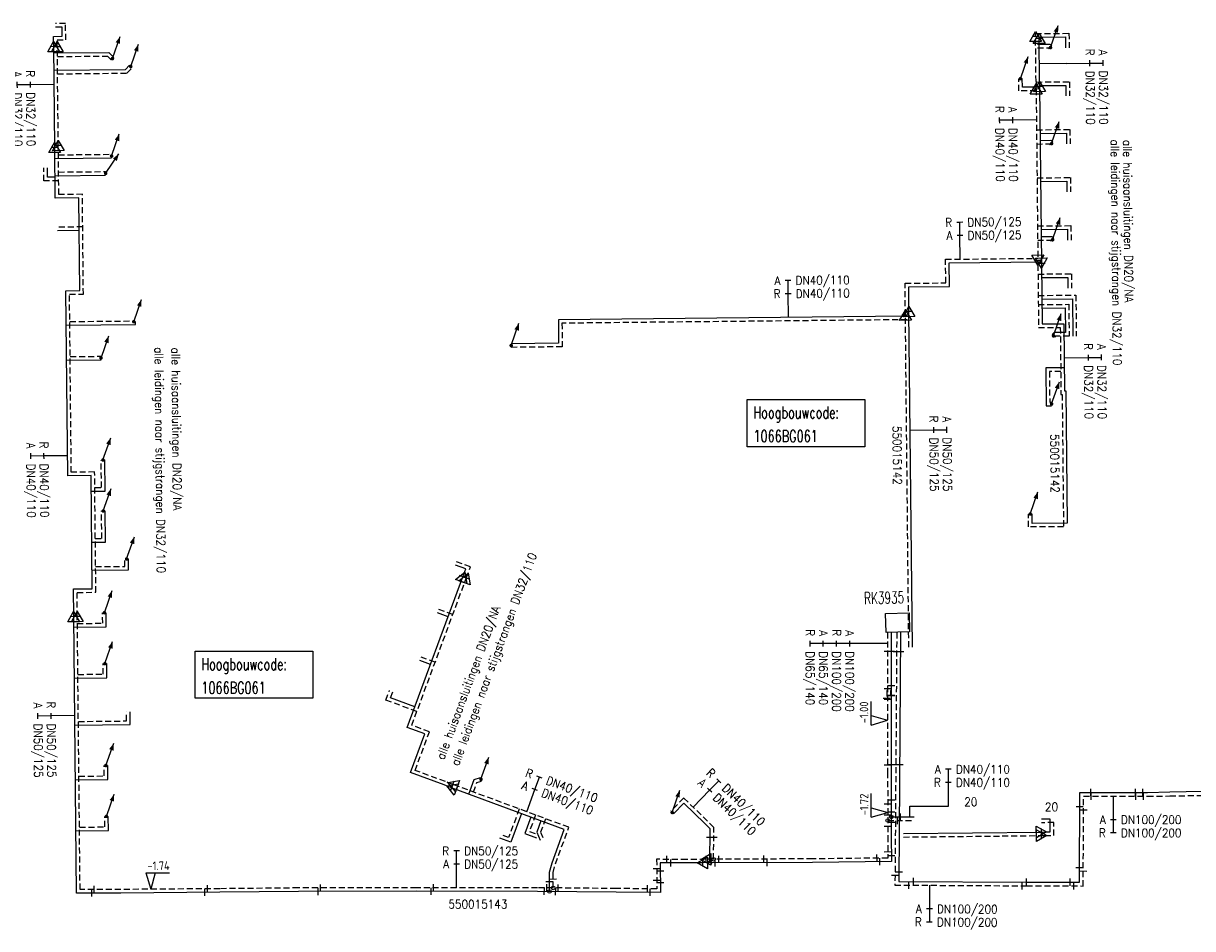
# Model space of a CAD drawing. Header units: millimetres. Extents: x 0 to 118212815, y 0 to 488348790.
# Tile 66 of 143: x 117067467 to 117191487, y 484630337 to 484726336. Entities that reach past the tile are written whole.
import ezdxf
from ezdxf.enums import TextEntityAlignment as Align

# ---------------------------------------------------------------- set-up
doc = ezdxf.new("R2010")
doc.units = ezdxf.units.MM
doc.header["$LTSCALE"] = 200
doc.linetypes.add('HIDDEN2', pattern=[4.7625, 3.175, -1.5875])
for name, color, linetype in [('WW-C-hoogbouw', 7, 'Continuous'), ('WW-C-KAST', 7, 'Continuous'), ('WW-C-mof', 7, 'Continuous'), ('WW-C-stijgstrang', 7, 'Continuous'), ('WW-C-tstuk', 7, 'Continuous'), ('WW-C-VERLOOP', 7, 'Continuous'), ('WW-I-diam', 7, 'Continuous'), ('WW-I-info', 7, 'Continuous'), ('WW-I-NAP', 7, 'Continuous'), ('WW-L-aanvoer', 3, 'Continuous'), ('WW-L-retour', 3, 'HIDDEN2')]:
    doc.layers.add(name, color=color, linetype=linetype)
doc.styles.add('DIN17', font='ROMANS.SHX', dxfattribs={"width": 0.9})
doc.styles.add('ISOCP', font='ISOCP.SHX')

# ---------------------------------------------------------------- blocks, each defined once
blk = doc.blocks.new('LR-VERL')
at = {"color": 0, "linetype": 'ByBlock', "lineweight": -2}
blk.add_lwpolyline([(1.08, 0), (-1.08, -1.25), (-1.08, 1.25)], close=True, dxfattribs=at)
blk = doc.blocks.new('LR-mof')
at = {"color": 0, "linetype": 'ByBlock', "lineweight": -2}
blk.add_line((0, -0.75), (0, 0.75), dxfattribs=at)
blk = doc.blocks.new('LR-tsb')
blk.add_circle((0, 0), 0.375)
blk = doc.blocks.new('LR-DIAB2')
at = {"color": 0, "linetype": 'Continuous', "lineweight": -3}
blk.add_line((0, 5), (0, 7.8), dxfattribs=at)
at = {"color": 0, "lineweight": -3}
blk.add_line((0, 0), (0, 5), dxfattribs=at)
for points in [[(0.61, 7.8), (0, 7.8), (-0.61, 7.8)], [(0.61, 5), (0, 5), (-0.61, 5)]]:
    blk.add_lwpolyline(points, dxfattribs=at)
at = {"color": 1, "lineweight": -3, "style": 'DIN17', "width": 0.9}
for tag, p in [('*1', (-1.61, 7.8)), ('*2', (-1.61, 5.02))]:
    blk.add_attdef(tag, text='', height=1.8, dxfattribs=at).set_placement(p, align=Align.MIDDLE_RIGHT)
for tag, p in [('*11', (1.61, 7.8)), ('*12', (1.61, 5))]:
    blk.add_attdef(tag, text='', height=1.8, dxfattribs=at).set_placement(p, align=Align.MIDDLE_LEFT)
blk = doc.blocks.new('LR-DIAO2')
at = {"color": 0, "lineweight": -3}
blk.add_line((0, 0), (0, -5), dxfattribs=at)
at = {"color": 0, "linetype": 'Continuous', "lineweight": -3}
blk.add_line((0, -5), (0, -7.8), dxfattribs=at)
at = {"color": 0, "lineweight": -3}
for points in [[(0.61, -5), (0, -5), (-0.61, -5)], [(0.61, -7.8), (0, -7.8), (-0.61, -7.8)]]:
    blk.add_lwpolyline(points, dxfattribs=at)
at = {"color": 1, "lineweight": -3, "style": 'DIN17', "width": 0.9}
for tag, p in [('*1', (-1.61, -5)), ('*2', (-1.61, -7.78))]:
    blk.add_attdef(tag, text='', height=1.8, dxfattribs=at).set_placement(p, align=Align.MIDDLE_RIGHT)
for tag, p in [('*11', (1.61, -5)), ('*12', (1.61, -7.8))]:
    blk.add_attdef(tag, text='', height=1.8, dxfattribs=at).set_placement(p, align=Align.MIDDLE_LEFT)
blk = doc.blocks.new('LR-DIAO4')
at = {"color": 0, "lineweight": -3}
blk.add_line((0, 0), (0, -5), dxfattribs=at)
at = {"color": 0, "linetype": 'Continuous', "lineweight": -3}
for p, q in [((0, -5), (0, -7.8)), ((0, -7.8), (0, -10.6)), ((0, -10.6), (0, -13.4))]:
    blk.add_line(p, q, dxfattribs=at)
at = {"color": 0, "lineweight": -3}
for points in [[(0.61, -5), (0, -5), (-0.61, -5)], [(0.61, -7.8), (0, -7.8), (-0.61, -7.8)], [(0.61, -10.6), (0, -10.6), (-0.61, -10.6)], [(0.61, -13.4), (0, -13.4), (-0.61, -13.4)]]:
    blk.add_lwpolyline(points, dxfattribs=at)
at = {"color": 1, "lineweight": -3, "style": 'DIN17', "width": 0.9}
for tag, p in [('*1', (-1.61, -5)), ('*2', (-1.61, -7.78)), ('*3', (-1.61, -10.58)), ('*4', (-1.61, -13.38))]:
    blk.add_attdef(tag, text='', height=1.8, dxfattribs=at).set_placement(p, align=Align.MIDDLE_RIGHT)
for tag, p in [('*11', (1.61, -5)), ('*12', (1.61, -7.8)), ('*13', (1.61, -10.6)), ('*14', (1.61, -13.4))]:
    blk.add_attdef(tag, text='', height=1.8, dxfattribs=at).set_placement(p, align=Align.MIDDLE_LEFT)
blk = doc.blocks.new('nap1')
at = {"color": 0, "linetype": 'Continuous', "lineweight": -3}
for p, q in [((-1, 3.5), (0, 0)), ((-1, 3.5), (4, 3.5)), ((1, 3.5), (0, 0))]:
    blk.add_line(p, q, dxfattribs=at)
at = {"color": 0, "linetype": 'Continuous', "lineweight": -3, "style": 'ISOCP'}
for tag, p in [('*1', (1.7, 5)), ('*2', (4, 1.5))]:
    blk.add_attdef(tag, text='', height=1.8, dxfattribs=at).set_placement(p, align=Align.MIDDLE)
blk = doc.blocks.new('LR-styg')
at = {"color": 0, "lineweight": -3}
blk.add_line((0, 0), (2.5, 4.33), dxfattribs=at)
at = {"color": 0, "lineweight": -3, "const_width": 0.375}
blk.add_lwpolyline([(-0.19, 0, 1), (0.19, 0, 1)], format="xyb", close=True, dxfattribs=at)
at = {"color": 0, "lineweight": -3}
blk.add_solid([(2.5, 4.33), (1.32, 3.28), (2.18, 2.78)], dxfattribs=at)
at = {"color": 7, "linetype": 'ByBlock', "lineweight": -2, "style": 'DIN17', "width": 0.5}
blk.add_attdef('*1', text='', height=1.8, dxfattribs=at).set_placement((0, -2.5), align=Align.MIDDLE)
blk = doc.blocks.new('LR-hoogb')
at = {"color": 0, "linetype": 'ByBlock', "lineweight": -3}
blk.add_lwpolyline([(-12.5, 5), (12.5, 5), (12.5, -5), (-12.5, -5)], close=True, dxfattribs=at)
at = {"color": 7, "linetype": 'Continuous', "lineweight": -3, "style": 'DIN17', "width": 0.7}
blk.add_text('Hoogbouwcode:', height=2.5, dxfattribs=at).set_placement((-11.15, 1))
at = {"color": 0, "linetype": 'ByBlock', "lineweight": -3, "style": 'DIN17', "width": 0.7}
for tag, p in [('*1', (-11.15, -4)), ('*2', (-11.15, -9))]:
    blk.add_attdef(tag, p, '', height=2.5, dxfattribs=at)
blk = doc.blocks.new('LR-kast')
at = {"color": 0, "linetype": 'ByBlock', "lineweight": -3}
blk.add_lwpolyline([(-2.5, 2), (2.5, 2), (2.5, -2), (-2.5, -2)], close=True, dxfattribs=at)
at = {"color": 7, "linetype": 'ByBlock', "lineweight": -3, "style": 'DIN17', "width": 0.7}
for tag, p in [('*1', (0, 5)), ('*2', (0, -5))]:
    blk.add_attdef(tag, text='', height=2.5, dxfattribs=at).set_placement(p, align=Align.MIDDLE)
at = {"color": 0, "linetype": 'ByBlock', "lineweight": -2, "style": 'DIN17', "width": 0.3, "flags": 1}
for tag, p in [('OCODE', (5, 1.25)), ('NCODE', (10, 1.25)), ('BC', (15, 1.25)), ('RK', (20, 1.25)), ('ST', (5, -1.25)), ('VCODE', (10, -1.25)), ('NIVO', (15, -1.25)), ('IMM', (20, -1.25))]:
    blk.add_attdef(tag, text='', height=1.8, dxfattribs=at).set_placement(p, align=Align.MIDDLE)
blk = doc.blocks.new('LR-hyp')
at = {"color": 7, "linetype": 'ByBlock', "lineweight": -3, "style": 'DIN17', "width": 0.9}
blk.add_attdef('*1', text='', height=1.8, dxfattribs=at).set_placement((0, 0), align=Align.MIDDLE)
at = {"color": 7, "linetype": 'ByBlock', "lineweight": -2, "style": 'DIN17', "width": 0.9, "flags": 1}
blk.add_attdef('*2', text='', height=1.8, dxfattribs=at).set_placement((0, -5), align=Align.MIDDLE)

msp = doc.modelspace()

# ---------------------------------------------------------------- linework, layer by layer
at = {"layer": 'WW-I-diam'}
for p, q in [((117178098, 484722092), (117175239, 484722062)), ((117159127, 484660561), (117157616, 484660560)), ((117161502, 484643327), (117165578, 484643329)), ((117161502, 484642175), (117161502, 484643327))]:
    msp.add_line(p, q, dxfattribs=at)
at = {"layer": 'WW-L-aanvoer'}
for p, q in [((117071567, 484725952), (117070872, 484725945)), ((117071577, 484724970), (117071567, 484725952)), ((117070669, 484724961), (117071577, 484724970)), ((117070680, 484723868), (117070669, 484724961)), ((117175210, 484724872), (117177993, 484724901)), ((117175211, 484724741), (117175210, 484724872)), ((117175258, 484720192), (117175211, 484724741)), ((117177993, 484724901), (117178005, 484723756)), ((117070790, 484713173), (117070680, 484723868)), ((117175028, 484724126), (117176333, 484724139)), ((117176333, 484724139), (117176554, 484723923)), ((117070687, 484723198), (117076535, 484723258)), ((117076535, 484723258), (117077047, 484722726)), ((117070706, 484721360), (117078286, 484721439)), ((117078286, 484721439), (117078716, 484721894)), ((117173428, 484719564), (117173418, 484720474)), ((117175258, 484720192), (117175264, 484719633)), ((117175263, 484719738), (117178046, 484719766)), ((117175264, 484719633), (117175457, 484700919)), ((117178046, 484719766), (117178057, 484718657)), ((117175265, 484719583), (117173428, 484719564)), ((117175315, 484714673), (117178098, 484714702)), ((117178098, 484714702), (117178110, 484713557)), ((117175323, 484713928), (117176438, 484713940)), ((117176438, 484713940), (117176659, 484713723)), ((117070846, 484707802), (117070790, 484713173)), ((117070026, 484710019), (117070015, 484711033)), ((117070802, 484712012), (117076824, 484712074)), ((117070823, 484710027), (117070026, 484710019)), ((117070821, 484710186), (117076192, 484710241)), ((117071016, 484710029), (117071013, 484710029)), ((117175368, 484709573), (117178150, 484709602)), ((117178150, 484709602), (117178162, 484708457)), ((117073346, 484707827), (117070846, 484707802)), ((117073447, 484698003), (117073346, 484707827)), ((117073381, 484704367), (117071095, 484704344)), ((117175420, 484704474), (117178203, 484704502)), ((117175428, 484703729), (117176543, 484703740)), ((117176543, 484703740), (117176764, 484703524)), ((117178203, 484704502), (117178215, 484703358)), ((117165663, 484700943), (117175455, 484701044)), ((117165689, 484698442), (117165663, 484700943)), ((117175457, 484700919), (117175459, 484700716)), ((117175459, 484700716), (117175523, 484694457)), ((117175473, 484699374), (117178256, 484699403)), ((117178256, 484699403), (117178267, 484698258)), ((117071972, 484697988), (117073447, 484698003)), ((117072174, 484678354), (117071972, 484697988)), ((117161372, 484698398), (117165689, 484698442)), ((117161399, 484695768), (117161372, 484698398)), ((117175496, 484697104), (117178729, 484697137)), ((117175506, 484696134), (117177979, 484696159)), ((117177979, 484696159), (117178006, 484693555)), ((117178729, 484697137), (117178770, 484693162)), ((117161214, 484695294), (117124209, 484694913)), ((117124209, 484694913), (117124235, 484692412)), ((117161765, 484660196), (117161399, 484695768)), ((117072010, 484694330), (117079370, 484694406)), ((117079370, 484694406), (117079367, 484694704)), ((117175523, 484694457), (117177829, 484694481)), ((117177829, 484694481), (117177902, 484687353)), ((117124235, 484692412), (117119210, 484692360)), ((117176808, 484693542), (117176600, 484693328)), ((117178006, 484693555), (117176808, 484693542)), ((117072048, 484690615), (117075703, 484690653)), ((117177877, 484689816), (117175912, 484689796)), ((117175912, 484689796), (117175953, 484685778)), ((117177902, 484687353), (117178027, 484687355)), ((117178027, 484687355), (117178171, 484673346)), ((117175953, 484685778), (117176532, 484685784)), ((117076131, 484676735), (117076097, 484680035)), ((117074649, 484678379), (117072174, 484678354)), ((117074773, 484666380), (117074649, 484678379)), ((117074666, 484676720), (117076131, 484676735)), ((117076166, 484671334), (117076132, 484674636)), ((117174463, 484673312), (117174453, 484674307)), ((117178171, 484673346), (117174463, 484673312)), ((117074722, 484671319), (117076166, 484671334)), ((117078621, 484668378), (117078609, 484669540)), ((117114400, 484668480), (117113288, 484668892)), ((117074752, 484668338), (117078621, 484668378)), ((117108173, 484651677), (117114089, 484667642)), ((117114089, 484667642), (117114400, 484668480)), ((117072773, 484666359), (117074773, 484666380)), ((117072803, 484663419), (117072773, 484666359)), ((117076264, 484662345), (117076249, 484663838)), ((117112523, 484663416), (117111405, 484663831)), ((117073105, 484634098), (117072803, 484663419)), ((117072814, 484662309), (117076264, 484662345)), ((117159506, 484661749), (117159511, 484654065)), ((117160505, 484661748), (117160316, 484635350)), ((117076319, 484656948), (117076304, 484658438)), ((117110648, 484658356), (117109523, 484658773)), ((117072870, 484656912), (117076319, 484656948)), ((117106408, 484654795), (117106653, 484655457)), ((117159510, 484655586), (117159426, 484655586)), ((117159426, 484655586), (117159426, 484655087)), ((117108976, 484653844), (117106408, 484654795)), ((117159511, 484654065), (117159520, 484646920)), ((117078790, 484651981), (117078776, 484653342)), ((117072921, 484651921), (117078790, 484651981)), ((117110048, 484650983), (117108173, 484651677)), ((117108531, 484646889), (117110048, 484650983)), ((117076430, 484646149), (117076415, 484647638)), ((117112097, 484645567), (117108531, 484646889)), ((117159520, 484646920), (117159525, 484640130)), ((117072981, 484646114), (117076430, 484646149)), ((117112881, 484645277), (117112098, 484645567)), ((117124836, 484640853), (117112881, 484645277)), ((117114711, 484644600), (117115289, 484646159)), ((117115289, 484646159), (117115949, 484646351)), ((117179484, 484635256), (117179527, 484644781)), ((117179527, 484644781), (117186699, 484644781)), ((117186699, 484644781), (117189076, 484644852)), ((117189076, 484644852), (117200521, 484645053)), ((117137518, 484643652), (117136419, 484642516)), ((117139760, 484641481), (117137518, 484643652)), ((117076484, 484640747), (117076469, 484642240)), ((117120285, 484642537), (117119162, 484639506)), ((117121302, 484642161), (117120658, 484640425)), ((117122370, 484641766), (117121925, 484640564)), ((117159524, 484642175), (117161964, 484642175)), ((117176367, 484641957), (117175456, 484641947)), ((117176381, 484640591), (117176367, 484641957)), ((117073037, 484640712), (117076484, 484640747)), ((117120658, 484640425), (117121884, 484639971)), ((117121925, 484640564), (117122286, 484639713)), ((117123546, 484637323), (117124836, 484640853)), ((117140318, 484640918), (117139760, 484641481)), ((117140294, 484637306), (117140318, 484640918)), ((117160823, 484640430), (117175455, 484640581)), ((117175455, 484640581), (117175798, 484640585)), ((117175798, 484640585), (117176381, 484640591)), ((117119162, 484639506), (117118007, 484639935)), ((117159525, 484640130), (117159548, 484637444)), ((117123268, 484636328), (117123546, 484637323)), ((117137827, 484637295), (117135019, 484637304)), ((117135019, 484637304), (117135035, 484634162)), ((117139486, 484637303), (117137827, 484637295)), ((117151168, 484637356), (117139486, 484637303)), ((117159548, 484637444), (117151168, 484637356)), ((117123274, 484634277), (117123268, 484636328)), ((117160316, 484635350), (117173864, 484635272)), ((117077798, 484634110), (117073105, 484634098)), ((117088300, 484634189), (117077798, 484634110)), ((117096639, 484634271), (117088300, 484634189)), ((117109178, 484634293), (117096639, 484634271)), ((117121990, 484634289), (117109178, 484634293)), ((117130343, 484634209), (117121990, 484634289)), ((117135035, 484634162), (117130343, 484634209)), ((117173864, 484635272), (117179484, 484635256))]:
    msp.add_line(p, q, dxfattribs=at)
at = {"layer": 'WW-L-retour'}
for p, q in [((117071943, 484726336), (117070868, 484726325)), ((117071961, 484724594), (117071943, 484726336)), ((117071053, 484724585), (117071961, 484724594)), ((117071060, 484723863), (117071053, 484724585)), ((117174826, 484725249), (117178369, 484725285)), ((117174829, 484724948), (117174826, 484725249)), ((117174878, 484720188), (117174829, 484724948)), ((117178369, 484725285), (117178385, 484723760)), ((117071169, 484713333), (117071060, 484723863)), ((117175032, 484723746), (117176180, 484723757)), ((117176180, 484723757), (117176288, 484723651)), ((117071071, 484722822), (117076375, 484722877)), ((117076375, 484722877), (117076773, 484722463)), ((117071090, 484720984), (117078452, 484721060)), ((117078452, 484721060), (117078992, 484721633)), ((117173052, 484719180), (117173038, 484720470)), ((117174878, 484720188), (117174887, 484719374)), ((117174879, 484720114), (117178422, 484720150)), ((117178422, 484720150), (117178437, 484718660)), ((117174888, 484719199), (117173052, 484719180)), ((117174887, 484719374), (117175074, 484701228)), ((117174931, 484715049), (117178474, 484715086)), ((117178474, 484715086), (117178490, 484713561)), ((117071168, 484713376), (117071166, 484713594)), ((117174947, 484713544), (117176285, 484713558)), ((117176285, 484713558), (117176393, 484713452)), ((117071222, 484708186), (117071168, 484713376)), ((117071178, 484712396), (117076820, 484712454)), ((117069650, 484709635), (117069635, 484711029)), ((117071197, 484710570), (117076188, 484710621)), ((117174984, 484709949), (117178527, 484709986)), ((117178527, 484709986), (117178542, 484708461)), ((117071207, 484709651), (117069650, 484709635)), ((117073722, 484708211), (117071222, 484708186)), ((117073831, 484697627), (117073722, 484708211)), ((117073757, 484704751), (117071091, 484704724)), ((117175036, 484704850), (117178579, 484704886)), ((117178579, 484704886), (117178595, 484703362)), ((117175052, 484703345), (117176390, 484703359)), ((117176390, 484703359), (117176498, 484703252)), ((117165279, 484701319), (117175072, 484701420)), ((117165305, 484698818), (117165279, 484701319)), ((117175074, 484701228), (117175079, 484700713)), ((117175079, 484700713), (117175147, 484694073)), ((117175089, 484699750), (117178632, 484699786)), ((117178632, 484699786), (117178647, 484698262)), ((117160988, 484698774), (117165305, 484698818)), ((117161023, 484695384), (117160988, 484698774)), ((117072356, 484697612), (117073831, 484697627)), ((117072550, 484678738), (117072356, 484697612)), ((117175112, 484697480), (117179105, 484697521)), ((117179105, 484697521), (117179150, 484693166)), ((117175122, 484696510), (117178355, 484696543)), ((117178355, 484696543), (117178390, 484693179)), ((117161218, 484694914), (117124593, 484694537)), ((117161385, 484660192), (117161023, 484695384)), ((117072386, 484694714), (117079004, 484694782)), ((117124593, 484694537), (117124619, 484692035)), ((117175147, 484694073), (117177453, 484694097)), ((117177453, 484694097), (117177526, 484686969)), ((117176970, 484693164), (117176873, 484693064)), ((117178390, 484693179), (117176970, 484693164)), ((117124619, 484692035), (117119214, 484691980)), ((117072424, 484690999), (117075699, 484691033)), ((117177501, 484689432), (117176296, 484689420)), ((117176296, 484689420), (117176329, 484686162)), ((117176329, 484686162), (117176528, 484686164)), ((117177526, 484686969), (117177651, 484686971)), ((117177651, 484686971), (117177794, 484672963)), ((117075747, 484677111), (117075717, 484680031)), ((117075025, 484678763), (117072550, 484678738)), ((117075156, 484666004), (117075025, 484678763)), ((117075042, 484677104), (117075747, 484677111)), ((117075782, 484671710), (117075752, 484674632)), ((117174087, 484672929), (117174073, 484674303)), ((117177794, 484672962), (117174087, 484672929)), ((117075098, 484671703), (117075782, 484671710)), ((117078237, 484668754), (117078229, 484669536)), ((117114888, 484668704), (117113420, 484669248)), ((117075128, 484668722), (117078237, 484668754)), ((117114446, 484667511), (117114888, 484668704)), ((117108662, 484651901), (117114446, 484667511)), ((117073157, 484665983), (117075156, 484666004)), ((117073183, 484663423), (117073157, 484665983)), ((117075880, 484662721), (117075869, 484663834)), ((117113012, 484663641), (117111537, 484664187)), ((117073481, 484634479), (117073183, 484663423)), ((117073190, 484662693), (117075880, 484662721)), ((117159126, 484661749), (117159131, 484654065)), ((117160105, 484661751), (117159914, 484634952)), ((117111136, 484658580), (117109655, 484659129)), ((117075936, 484657324), (117075924, 484658434)), ((117073246, 484657296), (117075936, 484657324)), ((117105919, 484654571), (117106296, 484655589)), ((117159130, 484655595), (117159046, 484655595)), ((117159046, 484655595), (117159046, 484654737)), ((117109200, 484653355), (117105919, 484654571)), ((117159131, 484654065), (117159140, 484646919)), ((117078406, 484652358), (117078396, 484653338)), ((117073297, 484652305), (117078406, 484652358)), ((117110537, 484651208), (117108662, 484651901)), ((117109019, 484647113), (117110537, 484651208)), ((117073357, 484646498), (117076046, 484646526)), ((117076046, 484646526), (117076035, 484647634)), ((117112230, 484645923), (117109019, 484647113)), ((117159140, 484646919), (117159145, 484640128)), ((117113011, 484645634), (117112229, 484645924)), ((117125322, 484641078), (117113011, 484645634)), ((117115200, 484644824), (117115579, 484645848)), ((117115579, 484645848), (117116055, 484645987)), ((117115134, 484644646), (117115134, 484644646)), ((117137510, 484644189), (117136146, 484642781)), ((117140030, 484641748), (117137510, 484644189)), ((117179882, 484634855), (117179925, 484644381)), ((117179925, 484644381), (117186699, 484644381)), ((117186699, 484644381), (117189085, 484644402)), ((117189085, 484644402), (117200525, 484644603)), ((117120061, 484643025), (117118938, 484639995)), ((117076100, 484641123), (117076089, 484642236)), ((117121790, 484642386), (117121146, 484640649)), ((117122858, 484641990), (117122333, 484640574)), ((117140699, 484641073), (117140030, 484641748)), ((117159144, 484641795), (117161964, 484641795)), ((117176751, 484641581), (117175460, 484641567)), ((117176765, 484640215), (117176751, 484641581)), ((117073413, 484641096), (117076100, 484641123)), ((117118938, 484639995), (117118139, 484640291)), ((117121146, 484640649), (117122016, 484640327)), ((117122333, 484640574), (117122636, 484639861)), ((117123908, 484637206), (117125322, 484641078)), ((117140676, 484637688), (117140699, 484641073)), ((117159145, 484640128), (117159165, 484637820)), ((117160827, 484640050), (117175467, 484640201)), ((117175467, 484640201), (117175802, 484640205)), ((117175802, 484640205), (117176765, 484640215)), ((117159165, 484637820), (117151165, 484637736)), ((117123648, 484636276), (117123908, 484637206)), ((117137828, 484637675), (117134637, 484637685)), ((117134637, 484637685), (117134653, 484634546)), ((117139853, 484637684), (117137828, 484637675)), ((117151165, 484637736), (117139853, 484637684)), ((117123653, 484634653), (117123648, 484636276)), ((117077796, 484634490), (117073481, 484634479)), ((117088297, 484634569), (117077796, 484634490)), ((117096637, 484634651), (117088297, 484634569)), ((117109177, 484634673), (117096637, 484634651)), ((117121992, 484634669), (117109177, 484634673)), ((117130347, 484634589), (117121992, 484634669)), ((117134653, 484634546), (117130347, 484634589)), ((117159914, 484634952), (117173863, 484634872)), ((117173863, 484634872), (117179882, 484634855))]:
    msp.add_line(p, q, dxfattribs=at)

# ---------------------------------------------------------------- block references
at = {"layer": 'WW-C-hoogbouw', "linetype": 'Continuous'}
ref = msp.add_blockref('LR-hoogb', (117150482, 484683942), dxfattribs=dict(at, xscale=500, yscale=500, zscale=500))
ref.add_attrib('*1', '1066BG061', (117144908, 484681942), dxfattribs={"layer": '0', "color": 7, "linetype": 'ByBlock', "lineweight": -3, "height": 1250, "style": 'DIN17', "width": 0.7})
ref = msp.add_blockref('LR-hoogb', (117091922, 484657258), dxfattribs=dict(at, xscale=500, yscale=500, zscale=500))
ref.add_attrib('*1', '1066BG061', (117086347, 484655258), dxfattribs={"layer": '0', "color": 7, "linetype": 'ByBlock', "lineweight": -3, "height": 1250, "style": 'DIN17', "width": 0.7})
at = {"layer": 'WW-C-KAST', "linetype": 'Continuous'}
ref = msp.add_blockref('LR-kast', (117160192, 484662780), dxfattribs=dict(at, xscale=500.0000000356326, yscale=500.0000000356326, zscale=500.0000000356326, rotation=1.35311365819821))
ref.add_attrib('*1', 'RK3935', dxfattribs={"layer": '0', "color": 7, "linetype": 'ByBlock', "lineweight": -3, "height": 1250, "rotation": 1.35312, "style": 'DIN17', "width": 0.65}).set_placement((117158766, 484665423), align=Align.MIDDLE)
at = {"layer": 'WW-C-mof'}
for p, xscale, yscale, zscale, rotation in [((117174829, 484724948), 500, 500, 500, 90.59010000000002), ((117175211, 484724741), 500, 500, 500, 90.59010000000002), ((117070680, 484723868), 500, 500, 500, 90.59010000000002), ((117071060, 484723863), 500, 500, 500, 90.59010000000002), ((117175264, 484719633), 500, 500, 500, 90.59010000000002), ((117174887, 484719374), 500, 500, 500, 90.59010000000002), ((117070790, 484713173), 500, 500, 500, 90.59010000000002), ((117071168, 484713376), 500, 500, 500, 90.59010000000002), ((117175074, 484701228), 500, 500, 500, 270.5901), ((117175457, 484700919), 500, 500, 500, 270.5901), ((117161023, 484695384), 500, 500, 500, 90.59010000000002), ((117161399, 484695768), 500, 500, 500, 90.59010000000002), ((117114089, 484667642), 499.9999999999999, 499.9999999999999, 499.9999999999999, 69.6666), ((117114446, 484667511), 499.9999999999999, 499.9999999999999, 499.9999999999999, 69.6666), ((117072803, 484663419), 500, 500, 500, 90.59010000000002), ((117073183, 484663423), 500, 500, 500, 90.59010000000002), ((117112881, 484645277), 499.9999999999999, 499.9999999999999, 499.9999999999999, 159.6926), ((117113011, 484645634), 499.9999999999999, 499.9999999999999, 499.9999999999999, 159.6926), ((117175455, 484640581), 500, 500, 500, 0.5901000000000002), ((117175467, 484640201), 500, 500, 500, 0.5901000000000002), ((117139853, 484637684), 499.9999999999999, 499.9999999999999, 499.9999999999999, 180.26), ((117139486, 484637303), 499.9999999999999, 499.9999999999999, 499.9999999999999, 180.26)]:
    msp.add_blockref('LR-mof', p, dxfattribs=dict(at, xscale=xscale, yscale=yscale, zscale=zscale, rotation=rotation))
at = {"layer": 'WW-C-mof', "linetype": 'Continuous'}
for p, xscale, yscale, zscale, rotation in [((117159128, 484659748), 500.0000000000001, 500.0000000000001, 500.0000000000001, 270.0333), ((117159508, 484659752), 500.0000000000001, 500.0000000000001, 500.0000000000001, 270.0333), ((117160091, 484659703), 500, 500, 500, 89.5901), ((117160491, 484659700), 500, 500, 500, 89.5901), ((117159130, 484655787), 500.0000000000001, 500.0000000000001, 500.0000000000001, 270.0333), ((117159510, 484656134), 500.0000000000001, 500.0000000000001, 500.0000000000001, 270.0333), ((117159046, 484654737), 500, 500, 500, 90), ((117159131, 484654684), 500.0000000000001, 500.0000000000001, 500.0000000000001, 270.0333), ((117159510, 484655087), 500.0000000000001, 500.0000000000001, 500.0000000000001, 270.0333), ((117159510, 484655036), 500, 500, 500, 90), ((117159139, 484647712), 499.9999999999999, 499.9999999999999, 499.9999999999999, 270.0759), ((117159519, 484647755), 499.9999999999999, 499.9999999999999, 499.9999999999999, 270.0759), ((117160005, 484647702), 500, 500, 500, 89.5901), ((117160405, 484647701), 500, 500, 500, 89.5901), ((117159523, 484643986), 499.9999999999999, 499.9999999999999, 499.9999999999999, 270.0416), ((117159143, 484643578), 499.9999999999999, 499.9999999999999, 499.9999999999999, 270.0416), ((117179520, 484643257), 499.9999999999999, 499.9999999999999, 499.9999999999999, 89.7418), ((117179918, 484642886), 499.9999999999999, 499.9999999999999, 499.9999999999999, 89.7418), ((117159144, 484642391), 499.9999999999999, 499.9999999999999, 499.9999999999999, 270.0416), ((117159523, 484642719), 499.9999999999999, 499.9999999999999, 499.9999999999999, 270.0416), ((117159524, 484641634), 499.9999999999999, 499.9999999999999, 499.9999999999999, 270.0416), ((117159145, 484641204), 499.9999999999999, 499.9999999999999, 499.9999999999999, 270.0416), ((117140312, 484639996), 500, 500, 500, 89.61799999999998), ((117140692, 484639994), 500, 500, 500, 89.61799999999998), ((117135716, 484637682), 500, 500, 500, 359.8245999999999), ((117141218, 484637691), 499.9999999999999, 499.9999999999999, 499.9999999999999, 0.2600000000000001), ((117146008, 484637712), 499.9999999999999, 499.9999999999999, 499.9999999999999, 0.2600000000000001), ((117158008, 484637808), 500.0000000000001, 500.0000000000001, 500.0000000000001, 0.6055999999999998), ((117158323, 484637431), 500.0000000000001, 500.0000000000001, 500.0000000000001, 0.6055999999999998), ((117159159, 484638499), 500, 500, 500, 270.481), ((117159543, 484638080), 500, 500, 500, 270.481), ((117134642, 484636710), 500, 500, 500, 270.2898), ((117136155, 484637300), 500, 500, 500, 359.8245999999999), ((117140841, 484637309), 499.9999999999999, 499.9999999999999, 499.9999999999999, 0.2600000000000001), ((117146346, 484637334), 499.9999999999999, 499.9999999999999, 499.9999999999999, 0.2600000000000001), ((117179491, 484636778), 499.9999999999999, 499.9999999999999, 499.9999999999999, 89.7418), ((117123271, 484635335), 500, 500, 500, 270.151), ((117123650, 484635598), 500, 500, 500, 270.151), ((117134648, 484635477), 500, 500, 500, 270.2898), ((117135023, 484636474), 500, 500, 500, 270.2898), ((117159921, 484635962), 500, 500, 500, 89.5901), ((117160324, 484636335), 500, 500, 500, 89.5901), ((117161389, 484634944), 500.0000000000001, 500.0000000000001, 500.0000000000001, 359.6688), ((117161867, 484635341), 500.0000000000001, 500.0000000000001, 500.0000000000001, 359.6688), ((117173866, 484635272), 499.9999999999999, 499.9999999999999, 499.9999999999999, 359.8429), ((117178495, 484635259), 499.9999999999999, 499.9999999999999, 499.9999999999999, 359.8429), ((117179889, 484636410), 499.9999999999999, 499.9999999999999, 499.9999999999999, 89.7418), ((117074726, 484634102), 500, 500, 500, 0.151), ((117074985, 484634483), 500, 500, 500, 0.151), ((117086726, 484634178), 500.0000000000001, 500.0000000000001, 500.0000000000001, 0.4325999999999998), ((117086982, 484634560), 500.0000000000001, 500.0000000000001, 500.0000000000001, 0.4325999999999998), ((117098726, 484634274), 499.9999999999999, 499.9999999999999, 499.9999999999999, 0.1046), ((117098984, 484634655), 499.9999999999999, 499.9999999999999, 499.9999999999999, 0.1046), ((117110726, 484634293), 500.0000000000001, 500.0000000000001, 500.0000000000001, 359.9797), ((117110984, 484634673), 500.0000000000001, 500.0000000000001, 500.0000000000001, 359.9797), ((117122726, 484634282), 499.9999999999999, 499.9999999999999, 499.9999999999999, 359.4555), ((117122981, 484634659), 499.9999999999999, 499.9999999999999, 499.9999999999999, 359.4555), ((117123926, 484634270), 499.9999999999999, 499.9999999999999, 499.9999999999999, 359.4555), ((117124181, 484634648), 499.9999999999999, 499.9999999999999, 499.9999999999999, 359.4555), ((117133665, 484634556), 500, 500, 500, 359.4254), ((117133938, 484634173), 500, 500, 500, 359.4254), ((117135030, 484635242), 500, 500, 500, 270.2898), ((117173397, 484634874), 500.0000000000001, 500.0000000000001, 500.0000000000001, 359.6688), ((117178878, 484634858), 499.9999999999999, 499.9999999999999, 499.9999999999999, 359.8429)]:
    msp.add_blockref('LR-mof', p, dxfattribs=dict(at, xscale=xscale, yscale=yscale, zscale=zscale, rotation=rotation))
at = {"layer": 'WW-C-mof', "linetype": 'Continuous', "xscale": 500, "yscale": 500, "zscale": 500}
for p in [(117180678, 484644781), (117180719, 484644381), (117185414, 484644781), (117185464, 484644381), (117186211, 484644781), (117186266, 484644381), (117160186, 484641795), (117160495, 484642175)]:
    msp.add_blockref('LR-mof', p, dxfattribs=at)
at = {"layer": 'WW-C-stijgstrang', "linetype": 'Continuous'}
for p, xscale, yscale, zscale, rotation in [((117176414, 484723767), 499.999999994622, 499.999999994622, 499.999999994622, 10.84593115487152), ((117076910, 484722595), 499.999999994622, 499.999999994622, 499.999999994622, 10.84593115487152), ((117078854, 484721764), 499.999999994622, 499.999999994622, 499.999999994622, 10.84593115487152), ((117173228, 484720472), 499.999999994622, 499.999999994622, 499.999999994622, 10.84593115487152), ((117176526, 484713587), 499.999999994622, 499.999999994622, 499.999999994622, 10.84593115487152), ((117076822, 484712264), 499.999999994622, 499.999999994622, 499.999999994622, 10.84593115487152), ((117076190, 484710431), 499.9999999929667, 499.9999999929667, 499.9999999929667, 355.694482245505), ((117176631, 484703388), 499.999999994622, 499.999999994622, 499.999999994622, 10.84593115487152), ((117079177, 484694702), 499.999999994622, 499.999999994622, 499.999999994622, 10.84593115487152), ((117176736, 484693196), 499.999999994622, 499.999999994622, 499.999999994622, 10.84593115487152), ((117119212, 484692170), 499.999999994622, 499.999999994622, 499.999999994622, 10.84593115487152), ((117075701, 484690843), 499.999999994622, 499.999999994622, 499.999999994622, 10.84593115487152), ((117176530, 484685974), 499.999999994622, 499.999999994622, 499.999999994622, 10.84593115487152), ((117075907, 484680033), 499.999999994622, 499.999999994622, 499.999999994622, 10.84593115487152), ((117075942, 484674634), 499.999999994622, 499.999999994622, 499.999999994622, 10.84593115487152), ((117174263, 484674305), 499.999999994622, 499.999999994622, 499.999999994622, 10.84593115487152), ((117078419, 484669538), 499.999999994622, 499.999999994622, 499.999999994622, 10.84593115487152), ((117076059, 484663836), 499.999999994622, 499.999999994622, 499.999999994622, 10.84593115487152), ((117076114, 484658436), 499.999999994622, 499.999999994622, 499.999999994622, 10.84593115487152), ((117076225, 484647636), 499.999999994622, 499.999999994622, 499.999999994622, 10.84593115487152), ((117116002, 484646169), 499.999999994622, 499.999999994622, 499.999999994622, 10.84593115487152), ((117076279, 484642238), 499.999999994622, 499.999999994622, 499.999999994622, 10.84593115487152), ((117136282, 484642649), 499.999999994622, 499.999999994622, 499.999999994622, 10.84593115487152)]:
    msp.add_blockref('LR-styg', p, dxfattribs=dict(at, xscale=xscale, yscale=yscale, zscale=zscale, rotation=rotation))
at = {"layer": 'WW-C-tstuk', "linetype": 'Continuous', "xscale": 500, "yscale": 500, "zscale": 500}
for p in [(117159144, 484641795), (117159524, 484642175)]:
    msp.add_blockref('LR-tsb', p, dxfattribs=at)
for p, rotation in [((117140676, 484637688), 89.61799999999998), ((117140294, 484637306), 89.61799999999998), ((117123274, 484634277), 90.15100000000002), ((117123653, 484634653), 90.15100000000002)]:
    msp.add_blockref('LR-tsb', p, dxfattribs=dict(at, rotation=rotation))
at = {"layer": 'WW-C-VERLOOP', "linetype": 'Continuous'}
for p, xscale, yscale, zscale, rotation in [((117174829, 484724948), 500, 500, 500, 90.59010000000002), ((117175211, 484724741), 500, 500, 500, 90.59010000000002), ((117070680, 484723868), 500, 500, 500, 90.59010000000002), ((117071060, 484723863), 500, 500, 500, 90.59010000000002), ((117174887, 484719374), 500, 500, 500, 90.59010000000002), ((117175264, 484719633), 500, 500, 500, 90.59010000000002), ((117070790, 484713173), 500, 500, 500, 90.59010000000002), ((117071168, 484713376), 500, 500, 500, 90.59010000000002), ((117175074, 484701228), 500, 500, 500, 270.5901), ((117175457, 484700919), 500, 500, 500, 270.5901), ((117161399, 484695768), 500, 500, 500, 90.59010000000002), ((117161023, 484695384), 500, 500, 500, 90.59010000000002), ((117114089, 484667642), 499.9999999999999, 499.9999999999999, 499.9999999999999, 69.6666), ((117114446, 484667511), 499.9999999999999, 499.9999999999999, 499.9999999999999, 69.6666), ((117072803, 484663419), 500, 500, 500, 90.59010000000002), ((117073183, 484663423), 500, 500, 500, 90.59010000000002), ((117112881, 484645277), 499.9999999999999, 499.9999999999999, 499.9999999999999, 159.6926), ((117113011, 484645634), 499.9999999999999, 499.9999999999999, 499.9999999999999, 159.6926), ((117175455, 484640581), 500, 500, 500, 0.5901000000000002), ((117175467, 484640201), 500, 500, 500, 0.5901000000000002), ((117139486, 484637303), 499.9999999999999, 499.9999999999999, 499.9999999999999, 180.26), ((117139853, 484637684), 499.9999999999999, 499.9999999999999, 499.9999999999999, 180.26)]:
    msp.add_blockref('LR-VERL', p, dxfattribs=dict(at, xscale=xscale, yscale=yscale, zscale=zscale, rotation=rotation))
at = {"layer": 'WW-I-diam', "linetype": 'Continuous'}
for name, p, xscale, yscale, zscale, rotation, values in [('LR-DIAB2', (117178098, 484722092), 500, 500, 500, 270.5901001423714, {'*1': 'A', '*11': 'DN32/110', '*2': 'R', '*12': 'DN32/110'}), ('LR-DIAO2', (117070722, 484719857), 499.9999999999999, 499.9999999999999, 499.9999999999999, 270.5901061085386, {'*1': 'R', '*11': 'DN32/110', '*2': 'A', '*12': 'DN32/110'}), ('LR-DIAO2', (117174920, 484716096), 500, 500, 500, 270.5901015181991, {'*1': 'A', '*11': 'DN40/110', '*2': 'R', '*12': 'DN40/110'}), ('LR-DIAB2', (117166834, 484701335), 500, 500, 500, 0.59010641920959, {'*1': 'R', '*11': 'DN50/125', '*2': 'A', '*12': 'DN50/125'}), ('LR-DIAB2', (117148614, 484695165), 500.0000000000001, 500.0000000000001, 500.0000000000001, 0.5901061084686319, {'*1': 'A', '*11': 'DN40/110', '*2': 'R', '*12': 'DN40/110'}), ('LR-DIAB2', (117177935, 484690871), 500.0000000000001, 500.0000000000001, 500.0000000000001, 270.5901530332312, {'*1': 'A', '*11': 'DN32/110', '*2': 'R', '*12': 'DN32/110'}), ('LR-DIAB2', (117161528, 484683195), 500.0000000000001, 500.0000000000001, 500.0000000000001, 270.5901061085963, {'*1': 'A', '*11': 'DN50/125', '*2': 'R', '*12': 'DN50/125'}), ('LR-DIAO2', (117072152, 484680485), 500, 500, 500, 270.5900992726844, {'*1': 'R', '*11': 'DN40/110', '*2': 'A', '*12': 'DN40/110'}), ('LR-DIAO4', (117157616, 484660560), 500, 500, 500, 270.0332980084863, {'*1': 'A', '*11': 'DN100/200', '*2': 'R', '*12': 'DN100/200', '*3': 'A', '*13': 'DN65/140', '*4': 'R', '*14': 'DN65/140'}), ('LR-DIAO2', (117072911, 484652921), 500, 500, 500, 270.5901001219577, {'*1': 'R', '*11': 'DN50/125', '*2': 'A', '*12': 'DN50/125'}), ('LR-DIAB2', (117120861, 484642729), 500, 500, 500, 339.6926268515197, {'*1': 'R', '*11': 'DN40/110', '*2': 'A', '*12': 'DN40/110'}), ('LR-DIAB2', (117138520, 484643211), 500, 500, 500, 315.9172742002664, {'*1': 'R', '*11': 'DN40/110', '*2': 'A', '*12': 'DN40/110'}), ('LR-DIAB2', (117113416, 484634672), 500, 500, 500, 359.9796877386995, {'*1': 'R', '*11': 'DN50/125', '*2': 'A', '*12': 'DN50/125'}), ('LR-DIAO2', (117163590, 484634931), 499.9999999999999, 499.9999999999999, 499.9999999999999, 359.6688008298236, {'*1': 'A', '*11': 'DN100/200', '*2': 'R', '*12': 'DN100/200'})]:
    msp.add_blockref(name, p, dxfattribs=dict(at, xscale=xscale, yscale=yscale, zscale=zscale, rotation=rotation)).add_auto_attribs(values)
at = {"layer": 'WW-I-diam', "linetype": 'Continuous', "xscale": 500, "yscale": 500, "zscale": 500}
for name, p, values in [('LR-DIAB2', (117165578, 484643329), {'*1': 'A', '*11': 'DN40/110', '*2': 'R', '*12': 'DN40/110'}), ('LR-DIAO2', (117183076, 484644381), {'*1': 'A', '*11': 'DN100/200', '*2': 'R', '*12': 'DN100/200'})]:
    msp.add_blockref(name, p, dxfattribs=at).add_auto_attribs(values)
at = {"layer": 'WW-I-info', "linetype": 'Continuous', "xscale": 500.0000000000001, "yscale": 500.0000000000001, "zscale": 500.0000000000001}
for p, rotation, values in [((117160155, 484680524), 270.588269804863, {'*1': '550015142'}), ((117176876, 484679664), 270.588269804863, {'*1': '550015142'}), ((117115673, 484632927), 359.979687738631, {'*1': '550015143'})]:
    msp.add_blockref('LR-hyp', p, dxfattribs=dict(at, rotation=rotation)).add_auto_attribs(values)
at = {"layer": 'WW-I-NAP', "linetype": 'Continuous', "lineweight": -3}
ref = msp.add_blockref('nap1', (117159133, 484652428), dxfattribs=dict(at, xscale=500.0000000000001, yscale=500.0000000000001, zscale=500.0000000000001, rotation=90.07590929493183))
ref.add_attrib('*1', '-1.00', dxfattribs={"layer": '0', "color": 1, "linetype": 'Continuous', "lineweight": -3, "height": 900, "rotation": 90.07591, "style": 'ISOCP'}).set_placement((117156632, 484653275), align=Align.MIDDLE)
ref = msp.add_blockref('nap1', (117159143, 484642651), dxfattribs=dict(at, xscale=500, yscale=500, zscale=500, rotation=90.0415858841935))
ref.add_attrib('*1', '-1.72', dxfattribs={"layer": '0', "color": 1, "linetype": 'Continuous', "lineweight": -3, "height": 900, "rotation": 90.04159, "style": 'ISOCP'}).set_placement((117156643, 484643500), align=Align.MIDDLE)
ref = msp.add_blockref('nap1', (117080970, 484634503), dxfattribs=dict(at, xscale=500, yscale=500, zscale=500, rotation=0.2816036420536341))
ref.add_attrib('*1', '-1.74', dxfattribs={"layer": '0', "color": 1, "linetype": 'Continuous', "lineweight": -3, "height": 900, "rotation": 0.2816, "style": 'ISOCP'}).set_placement((117081808, 484637007), align=Align.MIDDLE)

# ---------------------------------------------------------------- texts
at = {"layer": 'WW-I-info', "style": 'DIN17', "width": 0.9}
for s, rotation, p in [('alle leidingen naar stijgstrangen DN32/110', 270.5901, (117182803, 484714003)), ('alle huisaansluitingen DN20/NA', 270.5901, (117184115, 484713986)), ('alle leidingen naar stijgstrangen DN32/110', 270.5901, (117081388, 484691994)), ('alle huisaansluitingen DN20/NA', 270.5901, (117083180, 484691943)), ('alle leidingen naar stijgstrangen DN32/110', 69.66656, (117113627, 484647523)), ('alle huisaansluitingen DN20/NA', 69.66656, (117112074, 484648175)), ('20', 0.43265, (117167264, 484643328)), ('20', 0.43265, (117175825, 484642789))]:
    msp.add_text(s, height=900, rotation=rotation, dxfattribs=at).set_placement(p)

doc.saveas('drawing.dxf')
